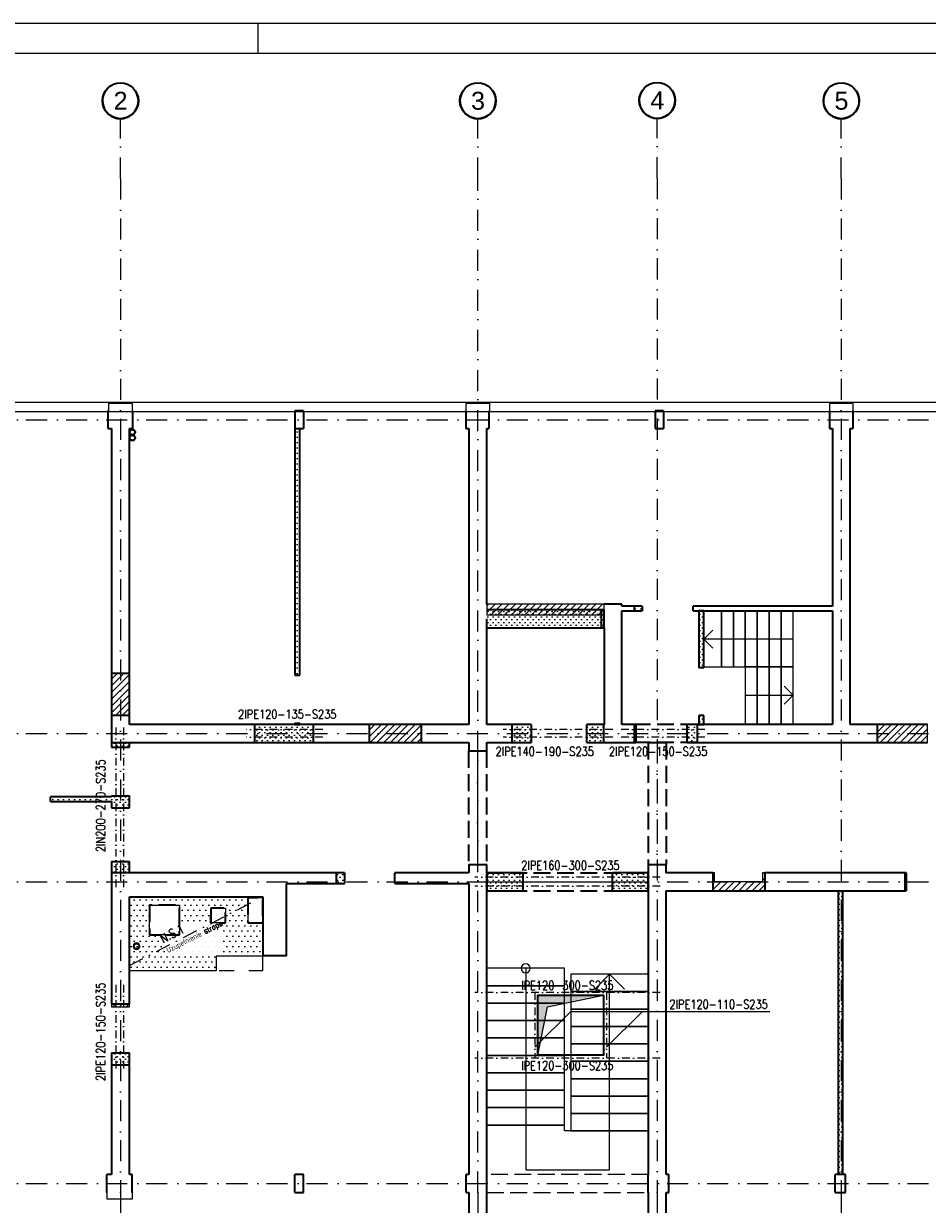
# Model space of a CAD drawing. Header units: millimetres. Extents: x -62590 to 46238, y 147773 to 522018.
# Tile 66 of 93: x 18321 to 33441, y 309065 to 328818. Entities that reach past the tile are written whole.
import ezdxf

# ---------------------------------------------------------------- set-up
doc = ezdxf.new("R2010")
doc.units = ezdxf.units.MM
for name, pattern in [('DASHDOT', [25.4, 12.7, -6.35, 0, -6.35]), ('DASHED', [2, 1, -1]), ('Krawędzie ukryte', [3.912222, 2.822222, -1.09]), ('Kropki i Kreski', [6.702778, 3.527778, -1.763889, 0, -1.411111])]:
    doc.linetypes.add(name, pattern=pattern)
for name, color, linetype in [('!PB_Ramka', 7, 'Continuous'), ('!PB_Wyburzenia', 251, 'Do wyburzenia'), ('e-cad_cienkie', 1, 'Continuous'), ('e-cad_kontur', 2, 'Continuous'), ('e-cad_obok', 9, 'Continuous'), ('e-cad_opisy', 7, 'Continuous'), ('e-cad_wymiary', 1, 'Continuous'), ('e-cad_wypelnienia', 254, 'Continuous'), ('Konstrukcja - Belki', 252, 'Continuous'), ('Konstrukcja - Siatka mod', 9, 'Continuous'), ('Konstrukcja - Ściany działowe', 7, 'Continuous'), ('Konstrukcja - Ściany nośne wew..P', 7, 'Continuous'), ('Konstrukcja - Ściany zewnętrzne', 7, 'Continuous'), ('PIONY INST', 252, 'Continuous')]:
    doc.layers.add(name, color=color, linetype=linetype)
doc.layers.add('KONSTRUKCJA', color=3, linetype='Continuous', lineweight=0)
doc.styles.add('e-cad_1', font='simplex.shx', dxfattribs={"width": 0.8})
doc.styles.get("Standard").update_dxf_attribs({"font": 'arial.ttf'})
doc.styles.add('STYL_AUTOMATYCZNY_1', font='arialbd.ttf')
doc.linetypes.add('Do wyburzenia', pattern='A,1.7,["/",Standard,S=1,R=10,X=-0.195,Y=-0.57],-0.5,["",Standard,S=1,R=10,X=-0.195,Y=-0.57],1.7', length=3.9)
pattern_1 = [(45, (-14101.32, -309412.13), (-44.90128, 44.90128), [0, -63.5])]
pattern_2 = [(45, (-14101.32, -309412.13), (-56.1266, 56.1266), [])]

# ---------------------------------------------------------------- blocks, each defined once
blk = doc.blocks.new('*U4')
at = {"layer": 'e-cad_opisy', "color": 8, "ltscale": 0.4}
for points in [[(0, 0), (450, 0), (450, 297), (25, 297), (25, 297), (0, 297), (0, 0)], [(210, 297), (210, 292)]]:
    blk.add_lwpolyline(points, dxfattribs=at)
at = {"layer": 'e-cad_opisy', "color": 3, "ltscale": 0.4}
blk.add_lwpolyline([(30, 5), (445, 5), (445, 292), (30, 292), (30, 5)], dxfattribs=at)
blk = doc.blocks.new('Rysunek_6_6 - ProBuild')
at = {"layer": '!PB_Wyburzenia', "lineweight": -2, "ltscale": 20}
h = blk.add_hatch(dxfattribs=at)
h.set_pattern_fill('SQDOTS', color=256, scale=2.5, angle=45, style=0)
h.set_pattern_definition(pattern_1)
h.paths.add_polyline_path([(8760, 8505), (8840, 8505), (8840, 12630), (8760, 12630)])
h = blk.add_hatch(dxfattribs=at)
h.set_pattern_fill('SQDOTS', color=256, scale=2.5, angle=45, style=0)
h.set_pattern_definition(pattern_1)
h.paths.add_polyline_path([(11970, 9516), (13882, 9516), (13882, 9600), (11970, 9600)])
h = blk.add_hatch(dxfattribs=at)
h.set_pattern_fill('SQDOTS', color=256, scale=2.5, angle=45, style=0)
h.set_pattern_definition(pattern_1)
h.paths.add_polyline_path([(11970, 9300), (13882, 9300), (13882, 9516), (11970, 9516), (11970, 9446), (11970, 9446)])
h = blk.add_hatch(dxfattribs=at)
h.set_pattern_fill('SQDOTS', color=256, scale=2.5, angle=45, style=0)
h.set_pattern_definition(pattern_1)
h.paths.add_polyline_path([(13882, 9516), (13930, 9516), (13930, 9600), (13882, 9600)])
h = blk.add_hatch(dxfattribs=at)
h.set_pattern_fill('SQDOTS', color=256, scale=2.5, angle=45, style=0)
h.set_pattern_definition(pattern_1)
h.paths.add_polyline_path([(13930, 9300), (13930, 9516), (13882, 9516), (13882, 9300)])
h = blk.add_hatch(dxfattribs=at)
h.set_pattern_fill('SQDOTS', color=256, scale=2.5, angle=45, style=0)
h.set_pattern_definition(pattern_1)
edge = h.paths.add_edge_path()
edge.add_line((14440, 9580), (14570, 9580))
edge.add_line((14570, 9580), (14570, 9660))
edge.add_line((14570, 9660), (14440, 9660))
edge.add_line((14440, 9660), (14440, 9660))
edge.add_line((14440, 9660), (14440, 9580))
h = blk.add_hatch(dxfattribs=at)
h.set_pattern_fill('SQDOTS', color=256, scale=2.5, angle=45, style=0)
h.set_pattern_definition(pattern_1)
h.paths.add_polyline_path([(15518, 8629), (15598, 8629), (15598, 8647), (15598, 9110), (15598, 9580), (15518, 9580)])
h = blk.add_hatch(dxfattribs=at)
h.set_pattern_fill('SQDOTS', color=256, scale=2.5, angle=45, style=0)
h.set_pattern_definition(pattern_1)
h.paths.add_polyline_path([(8760, 7705), (8760, 7680), (8840, 7680), (8840, 7705)])
h = blk.add_hatch(dxfattribs=at)
h.set_pattern_fill('SQDOTS', color=256, scale=2.5, angle=45, style=0)
h.set_pattern_definition(pattern_1)
h.paths.add_polyline_path([(15598, 7680), (15598, 7829), (15518, 7829), (15518, 7680)])
h = blk.add_hatch(dxfattribs=at)
h.set_pattern_fill('SQDOTS', color=256, scale=2.5, angle=45, style=0)
h.set_pattern_definition(pattern_1)
h.paths.add_polyline_path([(9068, 7380), (9068, 7380), (9068, 7680), (8088, 7680), (8088, 7680), (8088, 7380)])
h = blk.add_hatch(dxfattribs=at)
h.set_pattern_fill('SQDOTS', color=256, scale=2.5, angle=45, style=0)
h.set_pattern_definition(pattern_1)
h.paths.add_polyline_path([(12395, 7380), (12710, 7380), (12710, 7680), (12395, 7680)])
h = blk.add_hatch(dxfattribs=at)
h.set_pattern_fill('SQDOTS', color=256, scale=2.5, angle=45, style=0)
h.set_pattern_definition(pattern_1)
h.paths.add_polyline_path([(13640, 7680), (13640, 7380), (13925, 7380), (13925, 7680)])
h = blk.add_hatch(dxfattribs=at)
h.set_pattern_fill('SQDOTS', color=256, scale=2.5, angle=45, style=0)
h.set_pattern_definition([(45, (-13951.32, -309412.13), (-44.90128, 44.90128), [0, -63.5])])
h.paths.add_polyline_path([(14442, 7680), (14462, 7680), (14462, 7380), (14442, 7380)])
h = blk.add_hatch(dxfattribs=at)
h.set_pattern_fill('SQDOTS', color=256, scale=2.5, angle=45, style=0)
h.set_pattern_definition(pattern_1)
h.paths.add_polyline_path([(15492, 7680), (15322, 7680), (15322, 7380), (15492, 7380), (15492, 7680), (15492, 7680), (15492, 7680)])
h = blk.add_hatch(dxfattribs=at)
h.set_pattern_fill('SQDOTS', color=256, scale=2.5, angle=45, style=0)
h.set_pattern_definition(pattern_1)
h.paths.add_polyline_path([(5690, 7380), (5690, 7300), (5990, 7300), (5990, 7380)])
h = blk.add_hatch(dxfattribs=at)
h.set_pattern_fill('SQDOTS', color=256, scale=2.5, angle=45, style=0)
h.set_pattern_definition(pattern_1)
h.paths.add_polyline_path([(4670, 6390), (4670, 6470), (5690, 6470), (5690, 6490), (5990, 6490), (5990, 6289), (5690, 6289), (5690, 6390)])
h = blk.add_hatch(dxfattribs=at)
h.set_pattern_fill('SQDOTS', color=256, scale=2.5, angle=45, style=0)
h.set_pattern_definition(pattern_1)
h.paths.add_polyline_path([(5690, 5389), (5690, 5200), (5990, 5200), (5990, 5389)])
h = blk.add_hatch(dxfattribs=at)
h.set_pattern_fill('SQDOTS', color=256, scale=2.5, angle=45, style=0)
h.set_pattern_definition(pattern_1)
h.paths.add_polyline_path([(9450, 5085), (9450, 5020), (9590, 5020), (9590, 5200), (9450, 5200)])
h = blk.add_hatch(dxfattribs=at)
h.set_pattern_fill('SQDOTS', color=256, scale=2.5, angle=45, style=0)
h.set_pattern_definition(pattern_1)
h.paths.add_polyline_path([(11970, 5200), (11970, 5050), (11970, 5050), (12570, 5050), (12570, 5200), (11970, 5200)])
h = blk.add_hatch(dxfattribs=at)
h.set_pattern_fill('SQDOTS', color=256, scale=2.5, angle=45, style=0)
h.set_pattern_definition(pattern_1)
h.paths.add_polyline_path([(14070, 5050), (14670, 5050), (14670, 5200), (14070, 5200)])
h = blk.add_hatch(dxfattribs=at)
h.set_pattern_fill('SQDOTS', color=256, scale=2.5, angle=45, style=0)
h.set_pattern_definition(pattern_1)
h.paths.add_polyline_path([(11970, 4900), (11970, 4900), (12570, 4900), (12570, 5050), (11970, 5050), (11970, 5050)])
h = blk.add_hatch(dxfattribs=at)
h.set_pattern_fill('SQDOTS', color=256, scale=2.5, angle=45, style=0)
h.set_pattern_definition(pattern_1)
h.paths.add_polyline_path([(14070, 4900), (14670, 4900), (14670, 5050), (14070, 5050)])
at = {"layer": '!PB_Wyburzenia', "lineweight": 15, "ltscale": 40}
h = blk.add_hatch(dxfattribs=at)
h.set_pattern_fill('Tynk_0006', color=256, style=0, pattern_type=2)
h.set_pattern_definition([(0, (-230678.59, 288957.74), (0, 173.20508), [0, -100]), (0, (-230628.59, 289044.34), (0, 173.20508), [0, -100])])
h.paths.add_polyline_path([(8225, 4796), (5990, 4796), (5990, 3560), (7439, 3560), (7440, 3806), (8221, 3803), (8223, 4360), (7973, 4360), (7973, 4780), (8223, 4780), (8223, 4360)])
h.paths.add_polyline_path([(6326, 4660), (6826, 4660), (6826, 4160), (6326, 4160)], flags=0)
h.paths.add_polyline_path([(7600, 4360), (7346, 4360), (7350, 4610), (7600, 4610)], flags=0)
at = {"layer": '!PB_Wyburzenia', "lineweight": -2, "ltscale": 20}
h = blk.add_hatch(dxfattribs=at)
h.set_pattern_fill('SQDOTS', color=256, scale=2.5, angle=45, style=0)
h.set_pattern_definition(pattern_1)
h.paths.add_polyline_path([(17845, 150), (17925, 150), (17925, 4900), (17845, 4900)])
h = blk.add_hatch(dxfattribs=at)
h.set_pattern_fill('SQDOTS', color=256, scale=2.5, angle=45, style=0)
h.set_pattern_definition([(45, (-14101.32, -312632.21), (-44.90128, 44.90128), [0, -63.5])])
h.paths.add_polyline_path([(5690, 2190), (5690, 1980), (5990, 1980), (5990, 2190)])
at = {"layer": 'e-cad_obok', "linetype": 'Continuous', "lineweight": -2, "ltscale": 10}
blk.add_hatch(color=256, dxfattribs=at).paths.add_polyline_path([(12823, 3150), (12823, 2150), (12984, 2958), (13923, 3150)])
at = {"layer": 'e-cad_wypelnienia', "lineweight": -2, "ltscale": 10}
h = blk.add_hatch(dxfattribs=at)
h.set_pattern_fill('ANSI31', color=256, scale=25, style=0)
h.set_pattern_definition(pattern_2)
h.paths.add_polyline_path([(11970, 9516), (13930, 9516), (13930, 9696), (11970, 9696)])
h = blk.add_hatch(dxfattribs=at)
h.set_pattern_fill('ANSI31', color=256, scale=25, style=0)
h.set_pattern_definition(pattern_2)
h.paths.add_polyline_path([(5690, 7837), (5990, 7837), (5990, 8537), (5690, 8537)])
h = blk.add_hatch(dxfattribs=at)
h.set_pattern_fill('ANSI31', color=256, scale=25, style=0)
h.set_pattern_definition(pattern_2)
h.paths.add_polyline_path([(10000, 7380), (10870, 7380), (10870, 7680), (10000, 7680)])
h = blk.add_hatch(dxfattribs=at)
h.set_pattern_fill('ANSI31', color=256, scale=25, style=0)
h.set_pattern_definition(pattern_2)
h.paths.add_polyline_path([(18500, 7380), (19340, 7380), (19340, 7680), (18500, 7680)])
h = blk.add_hatch(dxfattribs=at)
h.set_pattern_fill('ANSI31', color=256, scale=25, style=0)
h.set_pattern_definition(pattern_2)
h.paths.add_polyline_path([(15750, 4900), (16620, 4900), (16620, 5200), (16580, 5200), (16580, 5050), (15780, 5050), (15780, 5200), (15750, 5200)])
h = blk.add_hatch(dxfattribs=at)
h.set_pattern_fill('ANSI31', color=256, scale=25, style=0)
h.set_pattern_definition(pattern_2)
h.paths.add_polyline_path([(18960, 4900), (18985, 4900), (18985, 5200), (18960, 5200)])
h = blk.add_hatch(dxfattribs=at)
h.set_pattern_fill('ANSI31', color=256, scale=25, style=0)
h.set_pattern_definition(pattern_2)
h.paths.add_polyline_path([(5690, 2960), (5990, 2960), (5990, 3010), (5690, 3010)])
at = {"layer": '!PB_Wyburzenia', "lineweight": 35, "ltscale": 40}
for p, q in [((8760, 8505), (8840, 8505)), ((15598, 8629), (15518, 8629)), ((8760, 7705), (8840, 7705)), ((15598, 7829), (15518, 7829)), ((8088, 7380), (8088, 7680)), ((9068, 7380), (9068, 7680)), ((5690, 7300), (5990, 7300)), ((4670, 6390), (4670, 6470)), ((5690, 6490), (5990, 6490)), ((5690, 6289), (5990, 6289)), ((5690, 5389), (5990, 5389))]:
    blk.add_line(p, q, dxfattribs=at)
at = {"layer": '!PB_Wyburzenia', "lineweight": 35, "ltscale": 40, "flags": 128}
for points in [[(8760, 12630), (8760, 8505)], [(8840, 8505), (8840, 12630)], [(13930, 9600), (11970, 9600)], [(13930, 9300), (13930, 9600)], [(14570, 9660), (14440, 9660)], [(14440, 9580), (14570, 9580)], [(14570, 9660), (14570, 9580)], [(15518, 9580), (15518, 8629)], [(15598, 9580), (15518, 9580)], [(15598, 8629), (15598, 9580)], [(11970, 9300), (13930, 9300)], [(8760, 7705), (8760, 7680)], [(8840, 7680), (8840, 7705)], [(15518, 7829), (15518, 7680)], [(15598, 7680), (15598, 7829)], [(9068, 7680), (8088, 7680)], [(8760, 7680), (8840, 7680)], [(12710, 7680), (12395, 7680)], [(12710, 7680), (12710, 7380)], [(13925, 7680), (13640, 7680)], [(13640, 7380), (13640, 7680)], [(14462, 7680), (14442, 7680)], [(14462, 7680), (14462, 7380)], [(15492, 7680), (15322, 7680)], [(15322, 7380), (15322, 7680)], [(15518, 7680), (15598, 7680)], [(5690, 7380), (5690, 7300)], [(5990, 7300), (5990, 7380)], [(8088, 7380), (9068, 7380)], [(12395, 7380), (12710, 7380)], [(13640, 7380), (13925, 7380)], [(14442, 7380), (14462, 7380)], [(15322, 7380), (15492, 7380)], [(5690, 6470), (4670, 6470)], [(4670, 6390), (5690, 6390)], [(5690, 6490), (5690, 6470)], [(5690, 6390), (5690, 6289)], [(5990, 6289), (5990, 6490)], [(5690, 5389), (5690, 5200)], [(5990, 5200), (5990, 5389)], [(9590, 5200), (9450, 5200)], [(9590, 5200), (9590, 5020)], [(12570, 5200), (11970, 5200)], [(12570, 5200), (12570, 4900)], [(14670, 5200), (14070, 5200)], [(14070, 4900), (14070, 5200)], [(9450, 5020), (9590, 5020)], [(11970, 4900), (12570, 4900)], [(14070, 4900), (14670, 4900)], [(17845, 4900), (17845, 150)], [(17925, 150), (17925, 4900)], [(5690, 2190), (5690, 1980)], [(5690, 2190), (5990, 2190)], [(5990, 1980), (5990, 2190)]]:
    blk.add_lwpolyline(points, dxfattribs=at)
at = {"layer": '!PB_Wyburzenia', "lineweight": 13, "ltscale": 40, "flags": 128}
for points in [[(8225, 4796), (8223, 4360), (8223, 4780), (7973, 4780), (7973, 4360), (8223, 4360)], [(8221, 3803), (7440, 3806), (7439, 3560), (5990, 3560)]]:
    blk.add_lwpolyline(points, dxfattribs=at)
for points in [[(6326, 4660), (6826, 4660), (6826, 4160), (6326, 4160)], [(7600, 4360), (7346, 4360), (7350, 4610), (7600, 4610)]]:
    blk.add_lwpolyline(points, close=True, dxfattribs=at)
at = {"layer": '!PB_Wyburzenia', "lineweight": 35, "ltscale": 40, "flags": 128}
blk.add_lwpolyline([(12823, 2150), (12823, 3150), (13923, 3150), (13923, 2150)], close=True, dxfattribs=at)
at = {"color": 8, "linetype": 'Continuous', "lineweight": 13, "ltscale": 100}
for p, q in [((15598, 9110), (15748, 9260)), ((17094, 9110), (15598, 9110)), ((15598, 9110), (15748, 8960)), ((17094, 8172), (16944, 8322)), ((16294, 8172), (17094, 8172)), ((17094, 8172), (16944, 8022))]:
    blk.add_line(p, q, dxfattribs=at)
at = {"color": 8, "linetype": 'Continuous', "lineweight": 18, "ltscale": 100}
for p, q in [((13270, 3602), (11970, 3602)), ((11970, 3602), (11970, 3311)), ((12620, 3602), (12620, 3311)), ((13270, 3311), (13270, 3602)), ((14674, 3503), (13374, 3503)), ((13374, 3503), (13374, 3212)), ((13774, 3253), (14024, 3503)), ((14024, 3212), (14024, 3503)), ((14024, 3503), (14274, 3253)), ((14674, 3212), (14674, 3503)), ((11970, 3311), (13270, 3311)), ((13270, 3311), (11970, 3311)), ((11970, 3311), (11970, 3019)), ((12620, 3311), (12620, 980)), ((13270, 3019), (13270, 3311)), ((14674, 3212), (13374, 3212)), ((13374, 3212), (13374, 2920)), ((13374, 3212), (14674, 3212)), ((14024, 881), (14024, 3212)), ((14674, 2920), (14674, 3212)), ((11970, 3019), (13270, 3019)), ((13270, 3019), (11970, 3019)), ((11970, 3019), (11970, 2728)), ((13270, 2728), (13270, 3019)), ((14674, 2920), (13374, 2920)), ((13374, 2920), (13374, 2629)), ((13374, 2920), (14674, 2920)), ((14674, 2629), (14674, 2920)), ((11970, 2728), (13270, 2728)), ((13270, 2728), (11970, 2728)), ((11970, 2728), (11970, 2437)), ((13270, 2437), (13270, 2728)), ((14674, 2629), (13374, 2629)), ((13374, 2629), (13374, 2338)), ((13374, 2629), (14674, 2629)), ((14674, 2338), (14674, 2629)), ((11970, 2437), (13270, 2437)), ((13270, 2437), (11970, 2437)), ((11970, 2437), (11970, 2145)), ((13270, 2145), (13270, 2437)), ((14674, 2338), (13374, 2338)), ((13374, 2338), (13374, 2046)), ((13374, 2338), (14674, 2338)), ((14674, 2046), (14674, 2338)), ((11970, 2145), (13270, 2145)), ((13270, 2145), (11970, 2145)), ((11970, 2145), (11970, 1854)), ((13270, 1854), (13270, 2145)), ((14674, 2046), (13374, 2046)), ((13374, 2046), (13374, 1755)), ((13374, 2046), (14674, 2046)), ((14674, 1755), (14674, 2046)), ((11970, 1854), (13270, 1854)), ((13270, 1854), (11970, 1854)), ((11970, 1854), (11970, 1563)), ((13270, 1563), (13270, 1854)), ((14674, 1755), (13374, 1755)), ((13374, 1755), (13374, 1464)), ((13374, 1755), (14674, 1755)), ((14674, 1464), (14674, 1755)), ((11970, 1563), (13270, 1563)), ((13270, 1563), (11970, 1563)), ((11970, 1563), (11970, 1271)), ((13270, 1271), (13270, 1563)), ((14674, 1464), (13374, 1464)), ((13374, 1464), (13374, 1172)), ((13374, 1464), (14674, 1464)), ((14674, 1172), (14674, 1464)), ((11970, 1271), (13270, 1271)), ((13270, 1271), (11970, 1271)), ((11970, 1271), (11970, 980)), ((13270, 980), (13270, 1271)), ((14674, 1172), (13374, 1172)), ((13374, 1172), (13374, 881)), ((13374, 1172), (14674, 1172)), ((14674, 881), (14674, 1172)), ((11970, 980), (13270, 980)), ((13270, 980), (11970, 980)), ((11970, 980), (11970, 959)), ((11970, 959), (11970, -500)), ((12620, 980), (12620, 231)), ((13270, 881), (13270, 980)), ((13374, 881), (13270, 881)), ((14674, 881), (13374, 881)), ((13374, 881), (14674, 881)), ((14024, 231), (14024, 881)), ((14674, -500), (14674, 881)), ((12620, 231), (14024, 231))]:
    blk.add_line(p, q, dxfattribs=at)
at = {"color": 8, "linetype": 'Continuous', "lineweight": 13, "ltscale": 100, "flags": 128}
for points in [[(15894, 9580), (15598, 9580), (15598, 8647), (15894, 8647)], [(16094, 9580), (15894, 9580), (15894, 8647), (16094, 8647)], [(16294, 9580), (16094, 9580), (16094, 8647), (16294, 8647)], [(16494, 9580), (16294, 9580), (16294, 8647), (16494, 8647)], [(16694, 9580), (16494, 9580), (16494, 8647), (16694, 8647)], [(16894, 9580), (16694, 9580), (16694, 8647), (16894, 8647)], [(17094, 9580), (16894, 9580), (16894, 8647), (17094, 8647)], [(16494, 8647), (16294, 8647), (16294, 7680), (16494, 7680)], [(16694, 8647), (16494, 8647), (16494, 7680), (16694, 7680)], [(16894, 8647), (16694, 8647), (16694, 7680), (16894, 7680)], [(17094, 8647), (16894, 8647), (16894, 7680), (17094, 7680)]]:
    blk.add_lwpolyline(points, close=True, dxfattribs=at)
at = {"color": 7, "linetype": 'Continuous', "lineweight": 35, "ltscale": 100, "flags": 128}
for points in [[(5690, 8537), (5690, 7837)], [(5990, 7837), (5990, 8537)], [(10870, 7680), (10000, 7680)], [(19340, 7680), (18500, 7680)], [(10000, 7380), (10870, 7380)], [(18500, 7380), (19340, 7380)], [(18985, 5200), (18960, 5200)], [(18985, 5200), (18985, 4900)], [(15750, 4900), (16620, 4900)], [(18960, 4900), (18985, 4900)]]:
    blk.add_lwpolyline(points, dxfattribs=at)
at = {"color": 8, "linetype": 'Continuous', "lineweight": 18, "ltscale": 100}
for start, end in [(0, 180), (180, 0)]:
    blk.add_arc((12620, 3602), 75, start, end, dxfattribs=at)
at = {"layer": 'e-cad_kontur', "ltscale": 10}
blk.add_lwpolyline([(11970, 9516), (13930, 9516), (13930, 9696), (11970, 9696)], close=True, dxfattribs=at)
at = {"layer": 'e-cad_kontur', "linetype": 'Continuous', "lineweight": -2, "ltscale": 10}
for points in [[(5690, 7837), (5990, 7837), (5990, 8537), (5690, 8537)], [(10000, 7380), (10870, 7380), (10870, 7680), (10000, 7680)], [(18500, 7380), (19340, 7380), (19340, 7680), (18500, 7680)], [(18960, 4900), (18985, 4900), (18985, 5200), (18960, 5200)], [(5690, 2960), (5990, 2960), (5990, 3010), (5690, 3010)]]:
    blk.add_lwpolyline(points, close=True, dxfattribs=at)
blk.add_lwpolyline([(15750, 4900), (16620, 4900), (16620, 5200), (16580, 5200), (16580, 5050), (15780, 5050), (15780, 5200), (15750, 5200), (15750, 4900)], dxfattribs=at)
at = {"layer": 'e-cad_obok', "linetype": 'Continuous', "lineweight": -2, "ltscale": 10}
blk.add_lwpolyline([(13923, 3150), (12823, 3150), (12823, 2150), (12984, 2958), (13923, 3150)], dxfattribs=at)
at = {"layer": 'Konstrukcja - Belki', "color": 252, "linetype": 'Krawędzie ukryte', "lineweight": 35, "ltscale": 100}
for p, q in [((14670, 7380), (14670, 5341)), ((14670, 7380), (14970, 7380)), ((14970, 7380), (14970, 5341)), ((11662, 7240), (11662, 5341)), ((11662, 7240), (11962, 7240)), ((11962, 7240), (11962, 5341)), ((11662, 5341), (11962, 5341)), ((14670, 5341), (14970, 5341)), ((11970, 5200), (14670, 5200)), ((11970, 4900), (11970, 5200)), ((14670, 4900), (14670, 5200)), ((11970, 4900), (14670, 4900))]:
    blk.add_line(p, q, dxfattribs=at)
at = {"layer": 'Konstrukcja - Belki', "color": 252, "linetype": 'Kropki i Kreski', "lineweight": 13, "ltscale": 100}
for p, q in [((14820, 7380), (14820, 5341)), ((11812, 7240), (11812, 5341)), ((11970, 5050), (14670, 5050))]:
    blk.add_line(p, q, dxfattribs=at)
at = {"layer": 'Konstrukcja - Belki', "color": 252, "linetype": 'Krawędzie ukryte', "lineweight": 35, "ltscale": 100}
for points in [[(15492, 7680), (14442, 7680)], [(15492, 7380), (14442, 7380)]]:
    blk.add_lwpolyline(points, dxfattribs=at)
at = {"layer": 'Konstrukcja - Siatka mod', "color": 9, "linetype": 'Kropki i Kreski', "lineweight": 13, "ltscale": 100}
for p, q in [((5840, 16815), (5840, 17815)), ((11820, 16815), (11820, 17815)), ((14820, 16820), (14820, 17820)), ((17900, 16815), (17900, 17815)), ((5840, 16815), (5840, -150)), ((11820, -150), (11820, 16815)), ((14820, 16820), (14820, -150)), ((17900, 16815), (17900, -150)), ((-3115, 12780), (27604, 12780)), ((-3115, 7530), (27604, 7530)), ((-3115, 5050), (27604, 5050)), ((-3115, 0), (27604, 0)), ((5840, -150), (5840, -1150)), ((11820, -150), (11820, -1150)), ((14820, -150), (14820, -1150)), ((17900, -150), (17900, -1150))]:
    blk.add_line(p, q, dxfattribs=at)
at = {"layer": 'Konstrukcja - Siatka mod', "color": 9, "linetype": 'Continuous', "lineweight": 35, "ltscale": 100}
for centre in [(5840, 18115), (11820, 18115), (14820, 18120), (17900, 18115)]:
    blk.add_circle(centre, 300, dxfattribs=at)
at = {"layer": 'Konstrukcja - Siatka mod', "color": 7, "linetype": 'Continuous', "lineweight": 35, "ltscale": 100}
for centre, start, end in [((5840, 18115), 146.5921, 33.4079), ((11820, 18115), 146.5921, 33.4079), ((14820, 18120), 147.6608, 32.3392), ((17900, 18115), 146.5921, 33.4079)]:
    blk.add_arc(centre, 300, start, end, dxfattribs=at)
at = {"layer": 'Konstrukcja - Siatka mod', "color": 7, "linetype": 'Kropki i Kreski', "lineweight": 13, "ltscale": 100}
for p in [(5840, -150), (5840, -150), (11820, -150), (11820, -150), (14820, -150), (14820, -150), (17900, -150), (17900, -150)]:
    blk.add_point(p, dxfattribs=at)
at = {"layer": 'Konstrukcja - Ściany działowe', "color": 8, "linetype": 'Continuous', "lineweight": 35, "ltscale": 100}
for p, q in [((14440, 9580), (14440, 9660)), ((9450, 5200), (9450, 5085)), ((15750, 5200), (15750, 4900)), ((16620, 5200), (16620, 4900)), ((18960, 5200), (18960, 4900)), ((9450, 5085), (9450, 5020)), ((8220, 3900), (8220, 3840)), ((8220, 3900), (8220, 3840)), ((8220, 3840), (8220, 3825)), ((8220, 3840), (8220, 3825)), ((8220, 3825), (8220, 3810)), ((8220, 3825), (8220, 3810))]:
    blk.add_line(p, q, dxfattribs=at)
at = {"layer": 'Konstrukcja - Ściany działowe', "color": 8, "linetype": 'Continuous', "lineweight": 35, "ltscale": 100, "flags": 128}
for points in [[(14230, 9696), (13930, 9696)], [(14440, 9660), (14230, 9660)], [(14230, 9580), (14440, 9580)], [(17750, 9660), (15420, 9660)], [(15420, 9580), (15420, 9660)], [(15420, 9580), (15420, 9660)], [(15420, 9580), (17750, 9580)], [(9450, 5200), (8620, 5200)], [(11670, 5200), (10430, 5200)], [(10430, 5020), (10430, 5200)], [(10430, 5020), (10430, 5200)], [(15750, 5200), (14963, 5200)], [(18960, 5200), (16620, 5200)], [(8620, 5020), (9450, 5020)], [(10430, 5020), (11670, 5020)], [(14963, 4900), (15750, 4900)], [(16620, 4900), (18960, 4900)], [(8620, 3810), (8220, 3810)]]:
    blk.add_lwpolyline(points, dxfattribs=at)
at = {"layer": 'Konstrukcja - Ściany nośne wew..P', "color": 8, "linetype": 'Continuous', "lineweight": 35, "ltscale": 100}
for p, q in [((5690, 8537), (5990, 8537)), ((5690, 7837), (5990, 7837)), ((10000, 7680), (10000, 7380)), ((10870, 7680), (10870, 7380)), ((12395, 7380), (12395, 7680)), ((13925, 7380), (13925, 7680)), ((14442, 7380), (14442, 7680)), ((15492, 7380), (15492, 7680)), ((18500, 7680), (18500, 7380)), ((11970, 5200), (11970, 5085)), ((14670, 5200), (14670, 5085)), ((11970, 5085), (11970, 4900)), ((14670, 5085), (14670, 4900)), ((5690, 3010), (5990, 3010)), ((5875, 1980), (5690, 1980)), ((5990, 1980), (5875, 1980))]:
    blk.add_line(p, q, dxfattribs=at)
at = {"layer": 'Konstrukcja - Ściany nośne wew..P', "color": 8, "linetype": 'Continuous', "lineweight": 35, "ltscale": 100, "flags": 128}
for points in [[(5690, 12630), (5690, 8537)], [(5990, 8537), (5990, 12630)], [(11670, 12630), (11670, 9696)], [(11970, 9696), (11970, 12630)], [(11970, 12630), (11970, 12630)], [(17750, 12630), (17750, 9660)], [(18050, 7680), (18050, 12630)], [(11670, 9696), (11670, 7680)], [(14230, 9660), (14230, 9696)], [(13930, 9600), (13882, 9600)], [(13882, 9600), (13882, 9300)], [(14230, 7680), (14230, 9580)], [(17750, 9580), (17750, 7680)], [(11970, 7680), (11970, 9446)], [(13882, 9300), (13930, 9300)], [(13930, 9300), (13930, 7680)], [(5690, 7837), (5690, 7380)], [(5990, 7680), (5990, 7837)], [(8088, 7680), (5990, 7680)], [(10000, 7680), (9068, 7680)], [(11670, 7680), (10870, 7680)], [(12395, 7680), (11970, 7680)], [(13930, 7680), (13925, 7680)], [(14442, 7680), (14230, 7680)], [(17750, 7680), (15492, 7680)], [(18500, 7680), (18050, 7680)], [(5690, 7380), (5990, 7380)], [(5990, 7380), (8088, 7380)], [(9068, 7380), (10000, 7380)], [(10870, 7380), (11670, 7380)], [(11670, 7380), (11670, 7240)], [(11970, 7380), (12395, 7380)], [(11970, 7240), (11970, 7380)], [(13925, 7380), (14442, 7380)], [(15492, 7380), (18500, 7380)], [(11670, 7240), (11970, 7240)], [(11670, 5340), (11670, 5200)], [(11670, 5340), (11970, 5340)], [(11970, 5200), (11970, 5340)], [(14670, 5340), (14670, 5200)], [(14670, 5340), (14970, 5340)], [(14970, 5200), (14970, 5340)], [(5690, 5200), (5690, 4800)], [(8220, 5200), (5690, 5200)], [(8620, 5200), (8220, 5200)], [(8620, 3810), (8620, 5020)], [(11670, 5020), (11670, 150)], [(11970, -150), (11970, 5020)], [(5690, 4800), (5690, 3010)], [(5990, 3010), (5990, 4800)], [(5990, 4800), (8220, 4800)], [(8220, 4800), (8220, 3900)], [(14670, 4900), (14670, 150)], [(14970, 150), (14970, 4900)], [(5690, 1980), (5690, 150)], [(5990, 150), (5990, 1980)], [(14670, -150), (14670, 150)], [(11670, -150), (11670, -650)], [(11970, -650), (11970, -150)], [(14670, -150), (14670, -650)], [(14970, -650), (14970, -150)]]:
    blk.add_lwpolyline(points, dxfattribs=at)
at = {"layer": 'Konstrukcja - Ściany zewnętrzne', "color": 8, "linetype": 'Continuous', "lineweight": 35, "ltscale": 100}
for p, q in [((5630, 12930), (5630, 12880)), ((5630, 12880), (5630, 12630)), ((6040, 12930), (6040, 12880)), ((6040, 12880), (6040, 12630)), ((8760, 12930), (8760, 12880)), ((8760, 12880), (8760, 12630)), ((8900, 12930), (8900, 12880)), ((8900, 12880), (8900, 12630)), ((11620, 12930), (11620, 12880)), ((11620, 12880), (11620, 12630)), ((12005, 12930), (12005, 12880)), ((12005, 12880), (12005, 12630)), ((14785, 12930), (14785, 12880)), ((14785, 12880), (14785, 12630)), ((14925, 12930), (14925, 12880)), ((14925, 12880), (14925, 12630)), ((17705, 12930), (17705, 12880)), ((17705, 12880), (17705, 12630)), ((18090, 12930), (18090, 12880)), ((18090, 12880), (18090, 12630)), ((5610, -100), (5610, 150)), ((6037, -100), (6037, 150)), ((8758, -100), (8758, 150)), ((8902, -100), (8902, 150)), ((11622, -100), (11622, 150)), ((15017, -100), (15017, 150)), ((17797, -100), (17797, 150)), ((17972, -100), (17972, 150)), ((5610, -150), (5610, -100)), ((6037, -150), (6037, -100)), ((8758, -150), (8758, -100)), ((8902, -150), (8902, -100)), ((11622, -150), (11622, -100)), ((15017, -150), (15017, -100)), ((17797, -150), (17797, -100)), ((17972, -150), (17972, -100))]:
    blk.add_line(p, q, dxfattribs=at)
at = {"layer": 'Konstrukcja - Ściany zewnętrzne', "color": 8, "linetype": 'Continuous', "lineweight": 13, "ltscale": 100, "flags": 128}
blk.add_lwpolyline([(-150, 13065), (-150, 12915), (26810, 12915), (26810, 13065)], close=True, dxfattribs=at)
for points in [[(6040, 12930), (6040, 13050), (5640, 13050), (5640, 12930)], [(12020, 12930), (12020, 13050), (11620, 13050), (11620, 12930)], [(18100, 12930), (18100, 13050), (17700, 13050), (17700, 12930)], [(5615, -150), (5615, -252), (6040, -252), (6040, -150)]]:
    blk.add_lwpolyline(points, dxfattribs=at)
at = {"layer": 'Konstrukcja - Ściany zewnętrzne', "color": 8, "linetype": 'Continuous', "lineweight": 35, "ltscale": 100, "flags": 128}
for points in [[(5640, 12930), (5630, 12930)], [(8900, 12930), (8760, 12930)], [(14925, 12930), (14785, 12930)], [(5630, 12630), (5690, 12630)], [(5990, 12630), (6040, 12630)], [(8760, 12630), (8900, 12630)], [(11620, 12630), (11670, 12630)], [(11970, 12630), (12005, 12630)], [(14785, 12630), (14925, 12630)], [(17705, 12630), (17750, 12630)], [(18050, 12630), (18090, 12630)], [(5690, 150), (5610, 150)], [(6037, 150), (5990, 150)], [(8902, 150), (8758, 150)], [(11670, 150), (11622, 150)], [(15017, 150), (14970, 150)], [(17972, 150), (17797, 150)], [(5610, -150), (5615, -150)], [(8758, -150), (8902, -150)], [(11622, -150), (11670, -150)], [(14970, -150), (15017, -150)], [(17797, -150), (17972, -150)]]:
    blk.add_lwpolyline(points, dxfattribs=at)
at = {"layer": 'Konstrukcja - Ściany zewnętrzne', "color": 8, "linetype": 'Krawędzie ukryte', "lineweight": 20, "ltscale": 100, "flags": 128}
for points in [[(14670, 150), (11970, 150)], [(11970, 150), (11970, -150)], [(14670, -150), (14670, 150)], [(11970, -150), (14670, -150)]]:
    blk.add_lwpolyline(points, dxfattribs=at)
at = {"layer": 'PIONY INST', "color": 252, "linetype": 'Continuous', "lineweight": 25, "ltscale": 100, "flags": 128}
for points in [[(5990, 12571, 0.414214), (6040, 12521, 0.414214), (6090, 12571, 0.414214), (6040, 12621, 0.414214)], [(5990, 12476, 0.414214), (6040, 12426, 0.414214), (6090, 12476, 0.414214), (6040, 12526, 0.414214)], [(6109, 4026, 0.414214), (6054, 3971, 0.414214), (6109, 3916, 0.414214), (6164, 3971, 0.414214)]]:
    blk.add_lwpolyline(points, format="xyb", close=True, dxfattribs=at)
at = {"layer": 'PIONY INST', "color": 252, "linetype": 'Continuous', "lineweight": 35, "ltscale": 100, "flags": 128}
for points in [[(6040, 12526, -1), (6040, 12616, -1)], [(6040, 12431, -1), (6040, 12521, -1)], [(6109, 4016, -1), (6109, 3926, -1)]]:
    blk.add_lwpolyline(points, format="xyb", close=True, dxfattribs=at)
at = {"layer": 'PIONY INST', "color": 252, "linetype": 'Krawędzie ukryte', "lineweight": 35, "ltscale": 100, "flags": 128}
for points in [[(7973, 4780), (7973, 4360), (8223, 4360), (8223, 4780)], [(6326, 4660), (6326, 4160), (6826, 4160), (6826, 4660)], [(7350, 4610), (7350, 4360), (7600, 4360), (7600, 4610)]]:
    blk.add_lwpolyline(points, close=True, dxfattribs=at)
at = {"layer": 'Konstrukcja - Siatka mod', "color": 9, "linetype": 'Continuous', "lineweight": 13, "char_height": 300, "attachment_point": 1, "style": 'STYL_AUTOMATYCZNY_1'}
for s, insert in [('\\A1;{\\pql;\\pt0;\\fArial|b0|i0|c238|p0;\\W1.000000;2}', (5726, 18265)), ('\\A1;{\\pql;\\pt0;\\fArial|b0|i0|c238|p0;\\W1.000000;3}', (11706, 18265)), ('\\A1;{\\pql;\\pt0;\\fArial|b0|i0|c238|p0;\\W1.000000;4}', (14706, 18270)), ('\\A1;{\\pql;\\pt0;\\fArial|b0|i0|c238|p0;\\W1.000000;5}', (17786, 18265))]:
    blk.add_mtext(s, dxfattribs=dict(at, insert=insert))
blk = doc.blocks.new('Opis - Stopy fundamentowe')
at = {"layer": 'e-cad_opisy', "color": 0, "ltscale": 0.04, "style": 'e-cad_1', "width": 0.8}
for tag, p, height, flags in [('SF - NAZWA', (0.5, 0.5), 3, 8), ('SF - PRZEKRÓJ', (0.5, -3), 2, 4)]:
    blk.add_attdef(tag, p, '', height=height, dxfattribs=dict(at, flags=flags))

msp = doc.modelspace()

# ---------------------------------------------------------------- linework, layer by layer
at = {"layer": 'e-cad_cienkie', "color": 6, "linetype": 'DASHDOT', "lineweight": 0, "ltscale": 20}
msp.add_line((20091.3, 313062.1), (22321.3, 314212.1), dxfattribs=at)
at = {"layer": 'e-cad_cienkie', "color": 1, "linetype": 'DASHED', "lineweight": 0, "ltscale": 250}
msp.add_lwpolyline([(20091.3, 312976.2), (22321.3, 312976.2), (22321.3, 314212.1), (20091.3, 314212.1)], close=True, dxfattribs=at)
at = {"layer": 'e-cad_wymiary', "ltscale": 40}
for p, q in [((26874.7, 311693.6), (27475, 312292.6)), ((27475, 312292.6), (30802.7, 312292.6)), ((28074.7, 311693.6), (28675, 312292.6))]:
    msp.add_line(p, q, dxfattribs=at)
at = {"layer": 'KONSTRUKCJA', "linetype": 'DASHDOT', "lineweight": 0, "ltscale": 10}
for p, q in [((19866.1, 317042.1), (19866.1, 314362.1)), ((19994.7, 317042.1), (19994.7, 314362.1)), ((23326.4, 317008.9), (22051.2, 317008.9)), ((23326.4, 316880.2), (22051.2, 316880.2)), ((28176.3, 317008.9), (26346.3, 317008.9)), ((28176.3, 316880.2), (26346.3, 316880.2)), ((29716.3, 317008.9), (28255.1, 317008.9)), ((29716.3, 316880.2), (28255.1, 316880.2)), ((28971.3, 314539), (25871.3, 314539)), ((28971.3, 314389), (25871.3, 314389)), ((19866.1, 312737.1), (19866.1, 311237.1)), ((19994.7, 312737.1), (19994.7, 311237.1)), ((28971.3, 312612.1), (25871.3, 312612.1)), ((26874.7, 312612.1), (26874.7, 311512.1)), ((28074.7, 312612.1), (28074.7, 311512.1)), ((28971.3, 311512.1), (25871.3, 311512.1))]:
    msp.add_line(p, q, dxfattribs=at)

# ---------------------------------------------------------------- block references
at = {"layer": '!PB_Ramka', "xscale": 100, "yscale": 100, "zscale": 100}
msp.add_blockref('*U4', (1238, 299117.6), dxfattribs=at)
at = {"layer": 'e-cad_cienkie', "linetype": 'Continuous', "lineweight": -2, "ltscale": 10}
msp.add_blockref('Rysunek_6_6 - ProBuild', (14101.3, 309412.1), dxfattribs=at)
at = {"layer": 'e-cad_wymiary', "ltscale": 40}
ref = msp.add_blockref('Opis - Stopy fundamentowe', (22623.9, 317153.6), dxfattribs=dict(at, xscale=-50, yscale=50, zscale=50, rotation=359.9999999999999))
ref.add_attrib('SF - NAZWA', '2IPE120-135-S235', (21909.2, 317190.3), dxfattribs={"layer": 'e-cad_opisy', "ltscale": 40, "height": 150, "style": 'e-cad_1', "width": 0.8, "flags": 8})
ref = msp.add_blockref('Opis - Stopy fundamentowe', (26931.1, 316530.7), dxfattribs=dict(at, xscale=-50, yscale=50, zscale=50, rotation=359.9999999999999))
ref.add_attrib('SF - NAZWA', '2IPE140-190-S235', (26216.4, 316567.4), dxfattribs={"layer": 'e-cad_opisy', "ltscale": 40, "height": 150, "style": 'e-cad_1', "width": 0.8, "flags": 8})
ref = msp.add_blockref('Opis - Stopy fundamentowe', (28827.8, 316531), dxfattribs=dict(at, xscale=-50, yscale=50, zscale=50, rotation=359.9999999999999))
ref.add_attrib('SF - NAZWA', '2IPE120-150-S235', (28113.1, 316567.7), dxfattribs={"layer": 'e-cad_opisy', "ltscale": 40, "height": 150, "style": 'e-cad_1', "width": 0.8, "flags": 8})
ref = msp.add_blockref('Opis - Stopy fundamentowe', (19721.3, 315672.5), dxfattribs=dict(at, xscale=-50, yscale=50, zscale=50, rotation=89.9999999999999))
ref.add_attrib('SF - NAZWA', '2IN200-270-S235', (19684.6, 314957.8), dxfattribs={"layer": 'e-cad_opisy', "ltscale": 40, "height": 150, "rotation": 90, "style": 'e-cad_1', "width": 0.8, "flags": 8})
ref = msp.add_blockref('Opis - Stopy fundamentowe', (27360.1, 314624.2), dxfattribs=dict(at, xscale=-50, yscale=50, zscale=50, rotation=359.9999999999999))
ref.add_attrib('SF - NAZWA', '2IPE160-300-S235', (26645.5, 314660.9), dxfattribs={"layer": 'e-cad_opisy', "ltscale": 40, "height": 150, "style": 'e-cad_1', "width": 0.8, "flags": 8})
ref = msp.add_blockref('Opis - Stopy fundamentowe', (21304.6, 313726.3), dxfattribs=dict(at, xscale=-50.00000000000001, yscale=50.00000000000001, zscale=50, rotation=27.18811179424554))
ref.add_attrib('SF - NAZWA', 'N.S.1', (20652.1, 313432.4), dxfattribs={"layer": 'e-cad_opisy', "ltscale": 40, "height": 150, "rotation": 27.18811, "style": 'e-cad_1', "width": 0.8, "flags": 8})
ref.add_attrib('SF - PRZEKRÓJ', 'Uzupełnienie stropu', (20740.7, 313268), dxfattribs={"layer": 'e-cad_opisy', "ltscale": 40, "height": 90, "rotation": 27.18811, "style": 'e-cad_1', "width": 0.8, "flags": 4})
ref = msp.add_blockref('Opis - Stopy fundamentowe', (27360.1, 312618), dxfattribs=dict(at, xscale=-50, yscale=50, zscale=50, rotation=359.9999999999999))
ref.add_attrib('SF - NAZWA', 'IPE120-300-S235', (26645.5, 312654.7), dxfattribs={"layer": 'e-cad_opisy', "ltscale": 40, "height": 150, "style": 'e-cad_1', "width": 0.8, "flags": 8})
ref = msp.add_blockref('Opis - Stopy fundamentowe', (19721.3, 311844.8), dxfattribs=dict(at, xscale=-50, yscale=50, zscale=50, rotation=89.9999999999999))
ref.add_attrib('SF - NAZWA', '2IPE120-150-S235', (19684.6, 311130.1), dxfattribs={"layer": 'e-cad_opisy', "ltscale": 40, "height": 150, "rotation": 90, "style": 'e-cad_1', "width": 0.8, "flags": 8})
ref = msp.add_blockref('Opis - Stopy fundamentowe', (29840, 312301.4), dxfattribs=dict(at, xscale=-50, yscale=50, zscale=50, rotation=359.9999999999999))
ref.add_attrib('SF - NAZWA', '2IPE120-110-S235', (29125.3, 312338.1), dxfattribs={"layer": 'e-cad_opisy', "ltscale": 40, "height": 150, "style": 'e-cad_1', "width": 0.8, "flags": 8})
ref = msp.add_blockref('Opis - Stopy fundamentowe', (27360.1, 311274.8), dxfattribs=dict(at, xscale=-50, yscale=50, zscale=50, rotation=359.9999999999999))
ref.add_attrib('SF - NAZWA', 'IPE120-300-S235', (26645.5, 311311.5), dxfattribs={"layer": 'e-cad_opisy', "ltscale": 40, "height": 150, "style": 'e-cad_1', "width": 0.8, "flags": 8})

doc.saveas('drawing.dxf')
